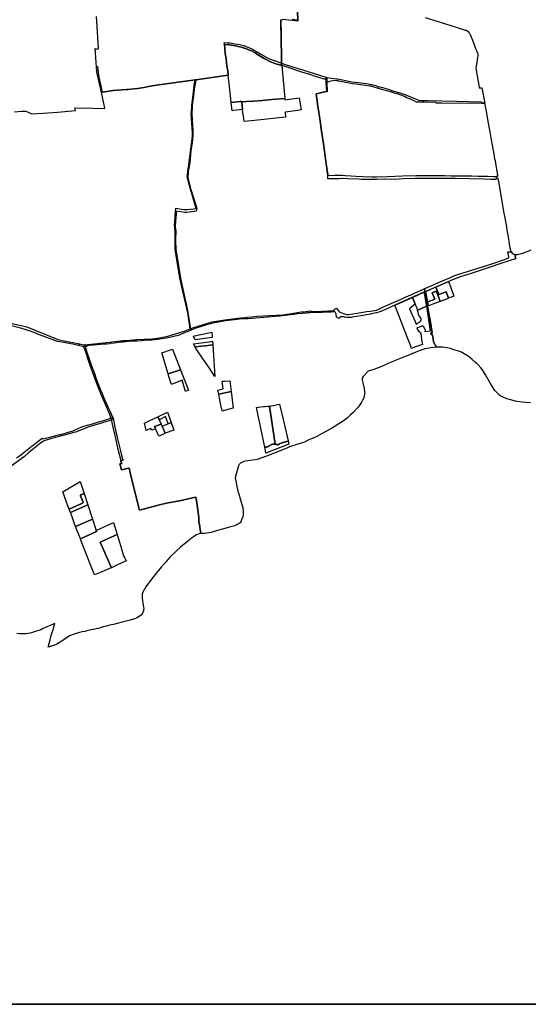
# Model space of a CAD drawing. Header units: metres. Extents: x 578835 to 593571, y 248557 to 255108.
# Tile 11 of 251: x 579718 to 579819, y 249054 to 249251. Entities that reach past the tile are written whole.
import ezdxf

# ---------------------------------------------------------------- set-up
doc = ezdxf.new("R2010")
doc.units = ezdxf.units.M
doc.layers.add('présentation - une seule planche', color=7, linetype='Continuous')

msp = doc.modelspace()

# ---------------------------------------------------------------- linework, layer by layer
at = {"layer": 'présentation - une seule planche'}
for points in [[(580032.17, 249354.95), (579487.34, 249354.95), (579487.34, 249054.38), (580032.17, 249054.38)], [(579812.99, 249219.39), (579813.1, 249218.87), (579813.14, 249218.87), (579813.28, 249218.2), (579813.51, 249216.73), (579814.18, 249212.64), (579814.47, 249211.35), (579814.77, 249209.59), (579814.87, 249209.03), (579814.9, 249208.57), (579814.99, 249208.22), (579815.16, 249207.19), (579815.34, 249206.1), (579815.51, 249205.03), (579815.6, 249204.76), (579815.69, 249204.58), (579815.85, 249204.41), (579815.99, 249204.29), (579816.22, 249204.15), (579816.48, 249204.08), (579816.61, 249203.19), (579814.08, 249202.38), (579813.06, 249202.04), (579811.73, 249201.59), (579809.54, 249200.87), (579807.55, 249200.19), (579806.84, 249199.98), (579806.61, 249199.91), (579805.31, 249199.53), (579804.52, 249199.23), (579804, 249198.99), (579800.77, 249197.59), (579798.66, 249196.68), (579798.29, 249196.51), (579792.5, 249193.91), (579790.01, 249192.81), (579789.59, 249192.66), (579789.28, 249192.56), (579788.81, 249192.42), (579788.41, 249192.32), (579787.81, 249192.2), (579787.6, 249192.16), (579785.71, 249191.84), (579783.96, 249191.52), (579783.78, 249191.49), (579783.59, 249191.47), (579783.41, 249191.45), (579783.23, 249191.45), (579782.89, 249191.47), (579782.55, 249191.52), (579782.44, 249191.54), (579782.23, 249191.59), (579782.13, 249191.61), (579781.93, 249191.64), (579781.7, 249191.6), (579781.48, 249191.49), (579781.29, 249191.3), (579780.84, 249191.53), (579780.77, 249192.16), (579780.72, 249192.33), (579780.63, 249192.5), (579780.53, 249192.61), (579780.53, 249192.61), (579780.32, 249192.6), (579779.67, 249192.56), (579778.62, 249192.53), (579777.98, 249192.51), (579777.8, 249192.51), (579777.15, 249192.5), (579776.41, 249192.5), (579776.09, 249192.49), (579775.66, 249192.45), (579775.46, 249192.43), (579774.97, 249192.38), (579774.81, 249192.36), (579774.11, 249192.3), (579773.02, 249192.18), (579772.76, 249192.15), (579772.29, 249192.09), (579770, 249191.8), (579769.57, 249191.76), (579768.5, 249191.66), (579767.11, 249191.54), (579763.22, 249191.22), (579761.99, 249191.19), (579760.44, 249190.99), (579759.25, 249190.86), (579758.68, 249190.79), (579756.22, 249190.33), (579755.88, 249190.26), (579755.66, 249190.21), (579755.01, 249190.05), (579754.53, 249189.9), (579754.08, 249189.76), (579753.78, 249189.66), (579753.64, 249189.61), (579752.95, 249189.4), (579751.97, 249189.01), (579751.67, 249189.26), (579751.61, 249189.23), (579751.12, 249192.41), (579749.57, 249199.32), (579748.82, 249203.88), (579748.64, 249205.06), (579748.62, 249205.15), (579748.61, 249206.5), (579748.59, 249207), (579748.61, 249207.94), (579748.63, 249208.66), (579748.51, 249210), (579748.53, 249210.5), (579748.7, 249212.74), (579748.78, 249213.28), (579750.29, 249213.04), (579751.01, 249213.02), (579752.35, 249213.14), (579752.82, 249213.26), (579751.66, 249217.1), (579751.04, 249219.53), (579751.19, 249221.12), (579751.42, 249222.42), (579751.61, 249224.11), (579751.99, 249227.07), (579752.05, 249227.82), (579752.06, 249228.37), (579751.83, 249232.16), (579751.86, 249232.48), (579751.94, 249233.9), (579752.27, 249236.52), (579752.42, 249237.85), (579752.64, 249238.93), (579752.75, 249238.94), (579759.19, 249239.83), (579759.11, 249240.75), (579758.95, 249241.65), (579758.81, 249243.14), (579758.62, 249244.17), (579758.51, 249245.15), (579758.44, 249245.99), (579758.41, 249246.39), (579759.03, 249246.32), (579759.57, 249246.28), (579760.28, 249246.17), (579760.55, 249246.12), (579760.99, 249246.04), (579761.43, 249245.95), (579761.74, 249245.89), (579761.99, 249245.83), (579762.3, 249245.75), (579764.04, 249245.07), (579764.4, 249244.87), (579764.62, 249244.72), (579764.93, 249244.54), (579765.09, 249244.45), (579765.32, 249244.31), (579765.48, 249244.22), (579765.71, 249244.08), (579766.32, 249243.7), (579767.41, 249243.13), (579769.15, 249242.51), (579769.88, 249242.25), (579770.8, 249241.94), (579774.02, 249240.92), (579778.67, 249239.45), (579778.89, 249239.42), (579778.9, 249238.51), (579778.95, 249236.55), (579778.93, 249236.54), (579778.78, 249236.62), (579776.76, 249236.15), (579777.12, 249233.7), (579777.49, 249231.17), (579777.85, 249228.7), (579778.21, 249226.14), (579778.51, 249224.14), (579778.8, 249222.16), (579779.12, 249219.97), (579779.13, 249219.86), (579780.42, 249219.9), (579781.17, 249219.92), (579782.04, 249219.87), (579782.55, 249219.84), (579783.77, 249219.75), (579784.7, 249219.69), (579786.11, 249219.64), (579788.05, 249219.57), (579788.23, 249219.58), (579788.8, 249219.59), (579791, 249219.66), (579794.02, 249219.75), (579796.84, 249219.82), (579797.76, 249219.85), (579797.98, 249219.85), (579799.31, 249219.84), (579800.56, 249219.84), (579802.12, 249219.81), (579802.39, 249219.8), (579803.7, 249219.79), (579805.02, 249219.77), (579806.31, 249219.76), (579807.85, 249219.73), (579809.09, 249219.71), (579810.97, 249219.68), (579812.2, 249219.65), (579812.75, 249219.64), (579812.82, 249219.29)], [(579759.83, 249234.43), (579759.37, 249238.21), (579759.19, 249239.83), (579759.11, 249240.75), (579758.95, 249241.65), (579758.81, 249243.14), (579758.72, 249243.59), (579758.71, 249243.69), (579758.62, 249244.17), (579758.51, 249245.15), (579758.44, 249245.99), (579758.85, 249245.96), (579759.47, 249245.88), (579760.68, 249245.68), (579761.14, 249245.59), (579761.83, 249245.42), (579762.41, 249245.23), (579762.84, 249245.09), (579763.28, 249244.93), (579763.84, 249244.69), (579764.56, 249244.29), (579765.26, 249243.88), (579766.55, 249243.1), (579767.55, 249242.6), (579768.16, 249242.34), (579768.75, 249242.13), (579769.94, 249241.78), (579770.49, 249235.18), (579767.94, 249234.98), (579766, 249234.83), (579764.31, 249234.68), (579762.84, 249234.58), (579761.91, 249234.51), (579761.9, 249234.59), (579761.6, 249234.57)], [(579779.13, 249219.13), (579779.12, 249219.38), (579779.13, 249219.86), (579778.21, 249226.14), (579777.85, 249228.7), (579777.48, 249231.22), (579777.12, 249233.7), (579776.76, 249236.15), (579778.78, 249236.62), (579778.87, 249236.57), (579778.72, 249239.3), (579778.89, 249239.28), (579778.89, 249239.42), (579780.86, 249239.14), (579781.03, 249239.13), (579783.6, 249238.62), (579783.97, 249238.54), (579786.83, 249238.19), (579788.13, 249237.91), (579788.61, 249237.78), (579789.14, 249237.61), (579790.03, 249237.37), (579790.94, 249237.11), (579792.08, 249236.75), (579793.68, 249236.28), (579794.45, 249236.02), (579794.79, 249235.86), (579796.63, 249235.1), (579797.19, 249234.87), (579797.91, 249234.78), (579799.02, 249234.77), (579804.81, 249234.69), (579809.76, 249234.56), (579809.88, 249234.26), (579810.42, 249234.27), (579810.72, 249232.64), (579811.07, 249230.6), (579811.44, 249228.52), (579811.8, 249226.55), (579812.16, 249224.48), (579812.4, 249223.17), (579812.49, 249222.85), (579812.59, 249222.21), (579812.83, 249220.7), (579812.96, 249219.96), (579813.01, 249219.64), (579812.75, 249219.64), (579812.79, 249219.42), (579812.82, 249219.29), (579812.63, 249219.17), (579812.66, 249219.05), (579812.66, 249219.04), (579812.17, 249219.02), (579811.63, 249219.05), (579810.38, 249219.08), (579804.6, 249219.26), (579802.37, 249219.26), (579799.47, 249219.25), (579796.46, 249219.23), (579794.15, 249219.15), (579792.37, 249219.06), (579790.57, 249219.07), (579788.97, 249219.01), (579785.76, 249219.02), (579785.25, 249219.1), (579783.01, 249219.14), (579782.04, 249219.23), (579781.92, 249219.24), (579781.37, 249219.18), (579780.37, 249219.18), (579779.45, 249219.14), (579779.13, 249219.13)], [(579762.08, 249233), (579762.04, 249232.99), (579760.24, 249232.78), (579760.03, 249232.75), (579759.83, 249234.43), (579761.6, 249234.57), (579761.9, 249234.59), (579761.91, 249234.51)], [(579770.49, 249235.18), (579770.52, 249234.9), (579773.37, 249235.36), (579773.75, 249232.91), (579773.12, 249232.82), (579770.56, 249232.44), (579770.64, 249231.48), (579764.46, 249230.79), (579762.4, 249230.63), (579762.34, 249231), (579762.33, 249231.12), (579762.25, 249231.74), (579762.16, 249232.37), (579762.08, 249233), (579761.91, 249234.51), (579762.84, 249234.58), (579764.31, 249234.68), (579766, 249234.83), (579767.94, 249234.98)], [(579802.76, 249196.59), (579801.25, 249196.04), (579800.66, 249197.54), (579800.77, 249197.59), (579803.23, 249198.66), (579803.66, 249197.47), (579804.29, 249195.73), (579803.22, 249195.32)], [(579753.77, 249148.39), (579753.55, 249149.62), (579753.53, 249149.84), (579753.37, 249150.71), (579753.31, 249151.53), (579753.26, 249152.1), (579753.13, 249153.03), (579752.98, 249154.03), (579752.85, 249154.94), (579752.74, 249155.6), (579752.08, 249155.48), (579749.24, 249154.82), (579749.11, 249154.79), (579746.87, 249154.41), (579745.19, 249153.99), (579741.46, 249153.04), (579739.85, 249159.62), (579739.4, 249161.42), (579739.27, 249161.39), (579737.87, 249161.06), (579737.56, 249162.24), (579737.93, 249162.33), (579737.89, 249162.46), (579737.76, 249162.78), (579737.79, 249162.88), (579737.74, 249163.13), (579737.25, 249165.12), (579736.72, 249167.63), (579736.56, 249168.21), (579736.21, 249169.61), (579735.98, 249170.78), (579735.89, 249170.97), (579735.74, 249171.5), (579735.56, 249172.12), (579733.85, 249176.08), (579732.83, 249178.63), (579731.64, 249181.91), (579730.49, 249185.35), (579730.4, 249185.51), (579730.43, 249186.03), (579733.67, 249186.34), (579737.11, 249186.75), (579737.65, 249186.81), (579738.05, 249186.84), (579738.23, 249186.86), (579738.68, 249186.89), (579739.47, 249186.95), (579740.2, 249187), (579740.88, 249187.06), (579743.96, 249187.19), (579744.99, 249187.33), (579745.39, 249187.39), (579747.18, 249187.76), (579747.84, 249187.93), (579750.64, 249188.82), (579751.61, 249189.23), (579751.67, 249189.26), (579751.79, 249189.3), (579752.14, 249189.41), (579754.25, 249190.11), (579756.02, 249190.63), (579758.11, 249190.93), (579758.55, 249190.99), (579761.67, 249191.39), (579761.86, 249191.41), (579763, 249191.53), (579763.91, 249191.62), (579764.97, 249191.73), (579767.52, 249191.88), (579770.07, 249192.04), (579771.42, 249192.21), (579773.76, 249192.61), (579774.46, 249192.61), (579775.54, 249192.79), (579776.45, 249192.71), (579777.91, 249192.75), (579778.24, 249192.76), (579778.86, 249192.77), (579779.23, 249192.79), (579780.15, 249192.88), (579780.21, 249192.89), (579780.25, 249192.91), (579780.31, 249192.97), (579780.35, 249193.02), (579780.38, 249193.06), (579780.84, 249193.35), (579780.96, 249193.12), (579781.27, 249192.74), (579781.33, 249192.68), (579781.35, 249192.66), (579781.37, 249192.64), (579781.37, 249192.64), (579781.45, 249192.59), (579781.58, 249192.52), (579781.67, 249192.49), (579782.4, 249192.2), (579782.65, 249192.14), (579782.92, 249192.1), (579783.2, 249192.11), (579784.95, 249192.37), (579786.88, 249192.66), (579787.63, 249192.77), (579788, 249192.83), (579788.79, 249192.97), (579789.83, 249193.43), (579790.23, 249193.62), (579791.72, 249194.27), (579793.63, 249195.1), (579794.24, 249195.37), (579794.29, 249195.39), (579796.16, 249196.21), (579796.38, 249196.31), (579798.34, 249197.19), (579798.54, 249196.62), (579799.03, 249193.77), (579799.3, 249192.3), (579799.52, 249190.94), (579799.92, 249188.43), (579799.89, 249188.37), (579799.76, 249188.42), (579799.67, 249188.23), (579799.99, 249188.05), (579800.07, 249187.52), (579800.08, 249187.49), (579800.11, 249187.34), (579800.13, 249187.26), (579800.22, 249186.64), (579800.82, 249185.59), (579799.68, 249185.41), (579798.5, 249185.2), (579797.02, 249184.7), (579794.73, 249183.79), (579791.74, 249182.56), (579789.99, 249181.78), (579788.27, 249181.11), (579787.15, 249180.74), (579786.14, 249179.67), (579785.96, 249179.36), (579785.94, 249179.18), (579785.95, 249178.94), (579786.2, 249177.93), (579786.37, 249177.3), (579786.44, 249176.74), (579786.46, 249176.44), (579786.42, 249176.32), (579786.34, 249175.73), (579786.23, 249175.32), (579786.12, 249175.08), (579785.85, 249174.56), (579785.37, 249173.87), (579785.13, 249173.6), (579784.13, 249172.52), (579783.65, 249172.04), (579783.03, 249171.47), (579782.36, 249170.92), (579781.31, 249170.26), (579779.82, 249169.35), (579778.42, 249168.56), (579776.75, 249167.69), (579775.33, 249167.03), (579774.43, 249166.61), (579773.97, 249166.48), (579773.12, 249166.17), (579771.47, 249165.65), (579771.08, 249165.44), (579770.25, 249165.12), (579766.87, 249163.83), (579765.9, 249163.47), (579764.98, 249163.14), (579764.6, 249163.06), (579762.59, 249162.83), (579762.3, 249162.72), (579761.9, 249162.56), (579761.75, 249162.47), (579761.56, 249162.28), (579761.4, 249162.11), (579761.26, 249161.86), (579760.66, 249159.76), (579760.62, 249159.44), (579760.7, 249158.92), (579760.84, 249158.05), (579761.15, 249156.8), (579761.32, 249156.3), (579761.66, 249155.09), (579761.94, 249154.16), (579762.1, 249153.58), (579762.19, 249152.72), (579762.22, 249152.11), (579762.12, 249151.7), (579761.89, 249151.1), (579761.72, 249150.7), (579761.59, 249150.49), (579761.4, 249150.35), (579760.88, 249150.06), (579760.66, 249149.97), (579760.47, 249149.9), (579759.96, 249149.76), (579758.97, 249149.47), (579756.57, 249148.82), (579755.78, 249148.57), (579755.4, 249148.51), (579754.44, 249148.37), (579754.09, 249148.38)], [(579798.78, 249193.73), (579797.2, 249192.99), (579797.04, 249192.93), (579796.92, 249193.3), (579796.46, 249194.35), (579796.04, 249195.5), (579798.29, 249196.51), (579798.44, 249195.62), (579798.52, 249195.16)], [(579801.54, 249194.69), (579801.24, 249195.45), (579800.74, 249196.72), (579799.92, 249196.4), (579800.45, 249195.11), (579799.04, 249194.58), (579798.66, 249196.68), (579800.42, 249197.44), (579800.66, 249197.54), (579801.25, 249196.04), (579802.76, 249196.59), (579803.22, 249195.32), (579802.83, 249195.17)], [(579800.66, 249197.54), (579801.25, 249196.04), (579802.76, 249196.59), (579803.22, 249195.32), (579802.83, 249195.17), (579801.54, 249194.69), (579801.24, 249195.45), (579800.74, 249196.72), (579799.92, 249196.4), (579800.45, 249195.11), (579799.04, 249194.58), (579798.66, 249196.68), (579800.42, 249197.44)], [(579799.04, 249194.58), (579800.45, 249195.11), (579799.92, 249196.4), (579800.74, 249196.72), (579801.24, 249195.45), (579801.54, 249194.69), (579800.63, 249194.36), (579799.18, 249193.81)], [(579798.78, 249193.73), (579799.57, 249188.78), (579798.56, 249188.65), (579798.55, 249188.64), (579798.59, 249188.93), (579798.18, 249189.66), (579798.07, 249189.84), (579797.02, 249189.44), (579796.9, 249189.39), (579797.02, 249189.07), (579797.13, 249188.88), (579797.64, 249188.49), (579797.68, 249188.29), (579797.65, 249188.28), (579797.9, 249186.62), (579797.99, 249186.08), (579797.82, 249186.04), (579796.4, 249185.56), (579795.82, 249185.32), (579795.69, 249185.75), (579795.03, 249187.42), (579792.5, 249193.91), (579796.04, 249195.5), (579796.46, 249194.35), (579796.56, 249194.13), (579795.97, 249193.65), (579795.43, 249193.23), (579795.93, 249192.03), (579796.56, 249190.71), (579796.76, 249190.18), (579796.83, 249190.11), (579796.9, 249190.21), (579797.03, 249190.32), (579797.38, 249190.56), (579797.61, 249190.74), (579797.72, 249190.95), (579797.71, 249191.26), (579797.57, 249191.52), (579797.44, 249191.72), (579797.28, 249191.91), (579797.13, 249192.46), (579797.04, 249192.93), (579797.2, 249192.99), (579798.78, 249193.73)], [(579755.93, 249188.54), (579756.01, 249187.51), (579752.58, 249187.05), (579752.26, 249187.74), (579752.48, 249187.79)], [(579756.06, 249186.73), (579756.11, 249186), (579754.61, 249185.82), (579753.82, 249185.74), (579752.6, 249185.64), (579752.28, 249186.21), (579755.89, 249186.72)], [(579748.11, 249185.14), (579749.71, 249181.01), (579747.23, 249180.21), (579745.93, 249184.45), (579747.88, 249185.07)], [(579756.11, 249186), (579756.56, 249179.7), (579755.5, 249181.39), (579754.1, 249183.35), (579753.2, 249184.64), (579752.63, 249185.59), (579752.6, 249185.64), (579753.82, 249185.74), (579754.61, 249185.82)], [(579750.29, 249179.51), (579751.27, 249176.97), (579750.7, 249176.74), (579750.01, 249178.97), (579747.9, 249178.13), (579747.38, 249179.71), (579747.23, 249180.21), (579749.71, 249181.01)], [(579759.54, 249178.81), (579759.79, 249176.7), (579757.34, 249176.16), (579757.34, 249176.18), (579757.13, 249176.97), (579758.2, 249177.23), (579757.98, 249178.8), (579758.01, 249178.8), (579758.54, 249178.8)], [(579759.79, 249176.7), (579760.19, 249173.36), (579759.12, 249173.12), (579758.09, 249172.78), (579757.81, 249173.58), (579757.66, 249174.38), (579757.49, 249175.38), (579757.34, 249176.16)], [(579767.46, 249173.79), (579768.57, 249166.18), (579768.47, 249166.18), (579768.4, 249166.19), (579768.26, 249166.19), (579768.19, 249166.19), (579768.12, 249166.18), (579768.04, 249166.17), (579767.97, 249166.15), (579767.9, 249166.13), (579767.83, 249166.1), (579767.76, 249166.08), (579767.59, 249165.99), (579767.43, 249165.88), (579767.35, 249165.83), (579767.3, 249165.8), (579767.19, 249165.74), (579767.07, 249165.69), (579767.01, 249165.67), (579766.87, 249165.62), (579766.8, 249165.61), (579766.73, 249165.59), (579766.69, 249165.59), (579766.61, 249165.6), (579766.5, 249165.62), (579765.17, 249171.95), (579764.85, 249173.52), (579765.64, 249173.63), (579766.23, 249173.72), (579766.53, 249173.74), (579767.12, 249173.77)], [(579769.45, 249174.17), (579770.19, 249171.09), (579771.19, 249166.85), (579771.07, 249166.81), (579770.7, 249166.69), (579770.6, 249166.65), (579770.18, 249166.52), (579770.12, 249166.5), (579769.98, 249166.46), (579769.86, 249166.42), (579769.8, 249166.4), (579769.6, 249166.31), (579769.54, 249166.29), (579769.44, 249166.26), (579769.38, 249166.23), (579769.34, 249166.2), (579769.31, 249166.16), (579769.29, 249166.11), (579769.28, 249166.08), (579769.27, 249166.07), (579769.25, 249166.05), (579769.23, 249166.04), (579769.21, 249166.04), (579769.17, 249166.03), (579769.14, 249166.03), (579769.08, 249166.05), (579768.96, 249166.1), (579768.9, 249166.13), (579768.84, 249166.15), (579768.77, 249166.16), (579768.57, 249166.18), (579767.46, 249173.79), (579767.51, 249173.79), (579767.86, 249173.83)], [(579745.81, 249170.18), (579744.5, 249169.69), (579744.69, 249169.27), (579743.93, 249168.98), (579743.76, 249169.33), (579742.85, 249168.9), (579742.48, 249170.37), (579743.01, 249170.62), (579743.54, 249170.89), (579745.03, 249171.61), (579745.14, 249171.66)], [(579747.07, 249172.61), (579747.8, 249170.49), (579747.22, 249170.26), (579746.71, 249171.73), (579745.4, 249171.08), (579745.14, 249171.66)], [(579745.81, 249170.18), (579746.64, 249168.36), (579746.14, 249168.15), (579745.93, 249168.06), (579745.58, 249167.88), (579745.37, 249167.76), (579744.5, 249169.69)], [(579747.8, 249170.49), (579748.33, 249168.97), (579746.64, 249168.36), (579745.99, 249169.78)], [(579771.34, 249166.2), (579766.75, 249164.42), (579766.5, 249165.62), (579766.61, 249165.6), (579766.69, 249165.59), (579766.73, 249165.59), (579766.8, 249165.61), (579766.87, 249165.62), (579767.01, 249165.67), (579767.07, 249165.69), (579767.19, 249165.74), (579767.3, 249165.8), (579767.35, 249165.83), (579767.43, 249165.88), (579767.59, 249165.99), (579767.76, 249166.08), (579767.83, 249166.1), (579767.9, 249166.13), (579767.97, 249166.15), (579768.04, 249166.17), (579768.12, 249166.18), (579768.19, 249166.19), (579768.26, 249166.19), (579768.4, 249166.19), (579768.47, 249166.18), (579768.77, 249166.16), (579768.84, 249166.15), (579768.9, 249166.13), (579768.96, 249166.1), (579769.08, 249166.05), (579769.14, 249166.03), (579769.17, 249166.03), (579769.21, 249166.04), (579769.23, 249166.04), (579769.25, 249166.05), (579769.28, 249166.08), (579769.29, 249166.11), (579769.31, 249166.16), (579769.34, 249166.2), (579769.38, 249166.23), (579769.44, 249166.26), (579769.54, 249166.29), (579769.6, 249166.31), (579769.8, 249166.4), (579769.86, 249166.42), (579769.98, 249166.46), (579770.12, 249166.5), (579770.18, 249166.52), (579770.6, 249166.65), (579770.7, 249166.69), (579771.07, 249166.81), (579771.19, 249166.85)], [(579730.26, 249154.61), (579730.26, 249154.55), (579730.12, 249154.39), (579727.46, 249153.19), (579726.72, 249155.13), (579726.43, 249155.94), (579726.16, 249156.65), (579729.65, 249158.71), (579729.78, 249158.33), (579730.43, 249156.32), (579729.88, 249156.12), (579729.73, 249156.03), (579729.69, 249155.97), (579729.69, 249155.9), (579729.71, 249155.83), (579729.83, 249155.56)], [(579731.16, 249154.11), (579727.7, 249152.55), (579727.46, 249153.19), (579730.12, 249154.39), (579730.26, 249154.55), (579730.26, 249154.61), (579729.83, 249155.56), (579729.71, 249155.83), (579729.69, 249155.9), (579729.69, 249155.97), (579729.73, 249156.03), (579729.88, 249156.12), (579730.43, 249156.32)], [(579731.16, 249154.11), (579732.11, 249151.22), (579728.74, 249149.76), (579728.46, 249150.51), (579728.03, 249151.68), (579727.7, 249152.55)], [(579732.11, 249151.22), (579732.84, 249148.97), (579732.91, 249148.77), (579729.68, 249147.29), (579728.74, 249149.76)], [(579736.28, 249150.57), (579737.02, 249148.16), (579733.66, 249146.66), (579735.88, 249141.53), (579735.82, 249141.49), (579733.53, 249140.53), (579732.49, 249140.1), (579731.57, 249142.41), (579729.78, 249147.01), (579729.68, 249147.29), (579732.91, 249148.77), (579732.84, 249148.97)], [(579737.88, 249145.3), (579738.25, 249144.08), (579738.38, 249143.75), (579738.56, 249143.43), (579738.67, 249143.2), (579738.8, 249143.01), (579738.89, 249142.93), (579738.55, 249142.76), (579737.11, 249142.12), (579735.88, 249141.53), (579733.66, 249146.66), (579737.02, 249148.16), (579737.48, 249146.66)]]:
    msp.add_lwpolyline(points, close=True, dxfattribs=at)
at = {"layer": 'présentation - une seule planche', "ltscale": 0.4}
msp.add_lwpolyline([(579487.34, 249354.95), (580032.17, 249354.95), (580032.17, 249054.38), (579487.34, 249054.38)], close=True, dxfattribs=at)
at = {"layer": 'présentation - une seule planche'}
for points in [[(579772.95, 249254.17), (579773.11, 249250.89), (579773.12, 249250.64), (579770.62, 249250.91), (579770.37, 249250.94), (579770.13, 249250.92), (579769.95, 249250.89), (579769.73, 249250.81), (579769.76, 249247.99), (579769.8, 249246.78), (579769.85, 249243.75), (579769.88, 249242.25), (579769.88, 249242.06), (579769.96, 249241.78), (579768.75, 249242.13), (579768.16, 249242.34), (579767.55, 249242.6), (579766.55, 249243.1), (579765.26, 249243.88), (579764.56, 249244.29), (579763.84, 249244.69), (579763.28, 249244.93), (579762.84, 249245.09), (579761.83, 249245.42), (579761.14, 249245.59), (579760.68, 249245.68), (579759.47, 249245.88), (579758.44, 249245.99), (579758.62, 249244.17), (579758.81, 249243.14), (579758.95, 249241.65), (579759.11, 249240.75), (579759.19, 249239.83), (579759.19, 249239.83), (579752.75, 249238.94), (579752.64, 249238.93), (579748.3, 249238.34), (579745.36, 249237.93), (579745.28, 249237.91), (579743.64, 249237.67), (579742.45, 249237.42), (579741.06, 249237.18), (579739.17, 249237.01), (579738.92, 249237.01), (579736.24, 249236.79), (579734.1, 249236.45), (579733.87, 249236.41), (579732.98, 249240.5), (579732.78, 249243.34), (579732.73, 249244.41), (579732.64, 249244.98), (579732.63, 249245.17), (579732.79, 249245.12), (579732.91, 249245.11), (579733.19, 249245.04), (579733.31, 249245.16), (579733.05, 249249.55), (579732.93, 249251.54)], [(579771.97, 249251.01), (579773.11, 249250.89), (579772.95, 249254.17)], [(579798.57, 249251.34), (579801.14, 249250.55), (579804.96, 249249.36), (579806.55, 249248.87), (579806.65, 249248.84), (579806.72, 249248.81), (579806.81, 249248.77), (579806.89, 249248.72), (579806.97, 249248.68), (579807.04, 249248.62), (579807.21, 249248.46), (579807.29, 249248.37), (579807.34, 249248.31), (579807.4, 249248.22), (579807.45, 249248.13), (579807.49, 249248.04), (579807.52, 249247.96), (579808.11, 249246.49), (579808.62, 249245.18), (579808.78, 249244.81), (579808.87, 249244.55), (579808.96, 249244.26), (579809.03, 249244), (579809.04, 249243.83), (579809.03, 249243.7), (579809.01, 249243.48), (579808.98, 249243.23), (579808.95, 249243.04), (579808.9, 249242.74), (579808.67, 249241.36), (579808.82, 249240.45), (579809.25, 249237.84), (579809.33, 249237.34), (579809.62, 249237.33), (579809.87, 249237.33), (579810.44, 249234.28), (579810.14, 249234.26), (579809.88, 249234.26), (579807.18, 249234.17), (579801.84, 249234.25), (579800.75, 249234.26), (579800.74, 249234.36), (579800.72, 249234.41), (579800.69, 249234.42), (579798.3, 249234.46), (579796.97, 249234.49), (579796.82, 249234.49), (579796.34, 249234.74), (579795.64, 249235.05), (579795.23, 249235.22), (579794.73, 249235.42), (579794.41, 249235.59), (579793.91, 249235.8), (579793.41, 249235.98), (579793.01, 249236.1), (579792.54, 249236.22), (579792.09, 249236.37), (579791.34, 249236.61), (579790.88, 249236.75), (579789.89, 249237.02), (579789.1, 249237.24), (579788.93, 249237.29), (579787.93, 249237.59), (579787.76, 249237.63), (579787.5, 249237.68), (579786.61, 249237.81), (579785.64, 249237.95), (579784.72, 249238.04), (579784.02, 249238.12), (579783.36, 249238.26), (579782.37, 249238.47), (579781.97, 249238.55), (579781.3, 249238.67), (579781.17, 249238.7), (579780.83, 249238.73), (579780.48, 249238.79), (579779.38, 249238.61), (579779.3, 249238.47), (579778.9, 249238.51), (579778.89, 249239.28), (579778.72, 249239.3), (579778.74, 249238.99), (579778.74, 249238.95), (579778.61, 249238.97), (579778.38, 249239.09), (579777.52, 249239.31), (579776.41, 249239.67), (579775.7, 249239.9), (579773.93, 249240.46), (579770.77, 249241.49), (579769.96, 249241.78), (579769.88, 249242.06), (579769.88, 249242.25), (579769.85, 249243.75), (579769.8, 249246.78), (579769.73, 249250.81), (579769.75, 249250.99)], [(579734.1, 249236.45), (579733.42, 249239.49), (579733.3, 249240.4)], [(579716.53, 249232.53), (579717.95, 249232.64), (579718.8, 249232.7), (579719.37, 249232.43), (579719.92, 249232.16), (579722.25, 249232.27), (579725.12, 249232.5), (579728.69, 249232.79), (579728.58, 249233.35), (579728.58, 249233.35), (579728.58, 249233.35), (579732.16, 249233.26), (579734.54, 249233.19), (579734.54, 249233.19), (579734.54, 249233.19), (579734.54, 249233.19), (579734.54, 249233.19), (579734.54, 249233.19), (579734.54, 249233.22), (579734.49, 249233.58), (579733.87, 249236.41), (579734.1, 249236.45), (579736.24, 249236.79), (579738.92, 249237.01), (579739.17, 249237.01), (579741.03, 249237.18), (579741.06, 249237.18), (579741.11, 249237.19), (579742.45, 249237.42), (579743.64, 249237.67), (579745.21, 249237.9), (579745.28, 249237.91), (579745.36, 249237.93), (579748.3, 249238.34), (579752.64, 249238.93), (579752.75, 249238.94), (579752.61, 249238.03), (579752.44, 249237.14), (579752.32, 249236.23), (579752.03, 249233.83), (579751.92, 249232.13), (579752.11, 249228.74), (579752.13, 249228.38), (579752.13, 249227.82), (579752, 249226.36), (579751.77, 249224.73), (579751.56, 249222.44), (579751.32, 249221.2), (579751.3, 249221.12), (579751.18, 249220.41), (579751.17, 249219.46), (579751.2, 249219.16), (579751.63, 249217.56), (579751.76, 249217.04), (579752.97, 249213.31), (579752.82, 249212.69), (579750.96, 249212.44), (579750.59, 249212.45), (579748.88, 249212.71), (579748.68, 249210.81), (579748.64, 249209.61), (579748.72, 249208.78), (579748.68, 249206.99), (579748.75, 249204.98), (579748.93, 249203.83), (579749.65, 249199.3), (579749.66, 249199.24), (579750.88, 249193.88), (579751.11, 249192.85), (579751.67, 249189.26), (579751.97, 249189.01), (579751.15, 249188.68), (579751.06, 249188.64), (579750.97, 249188.61), (579750.59, 249188.47), (579749.22, 249187.9), (579747.21, 249187.43), (579745.17, 249187.12), (579743.98, 249186.93), (579743.16, 249186.94), (579743.15, 249186.94), (579741.9, 249186.82), (579741, 249186.74), (579740.56, 249186.74), (579740.25, 249186.74), (579739.41, 249186.68), (579738.79, 249186.62), (579738.37, 249186.59), (579738.25, 249186.58), (579737.97, 249186.55), (579737.38, 249186.48), (579736.46, 249186.38), (579735.66, 249186.26), (579735.47, 249186.24), (579735, 249186.19), (579734.3, 249186.13), (579733.73, 249186.08), (579732.37, 249185.95), (579731.4, 249185.86), (579731.1, 249185.82), (579730.96, 249185.77), (579730.84, 249185.71), (579730.43, 249186.03), (579730.4, 249185.51), (579730.2, 249185.67), (579729.51, 249185.82), (579729.58, 249185.97), (579729.37, 249186.04), (579729.27, 249185.91), (579728.15, 249186.15), (579725.92, 249186.53), (579725.61, 249186.59), (579725.13, 249186.72), (579723.55, 249187.26), (579721.49, 249188.01), (579720.43, 249188.48), (579719.29, 249188.87), (579718.83, 249189.05), (579718.02, 249189.27), (579715.69, 249189.87)], [(579819.56, 249174.45), (579817.82, 249174.57), (579816.87, 249174.74), (579816.56, 249174.81), (579815.41, 249175.13), (579815.07, 249175.2), (579814.73, 249175.3), (579813.67, 249175.8), (579813.47, 249175.94), (579813.2, 249176.15), (579812.48, 249176.93), (579812.31, 249177.13), (579811.89, 249177.79), (579811.64, 249178.2), (579811.38, 249178.61), (579810.86, 249179.57), (579810.58, 249180.05), (579810.01, 249181.02), (579809.68, 249181.43), (579809.04, 249182.11), (579808.84, 249182.29), (579808.58, 249182.52), (579807.91, 249183.09), (579807.54, 249183.41), (579807.31, 249183.61), (579806.69, 249184.02), (579805.98, 249184.46), (579805.81, 249184.55), (579805.25, 249184.74), (579804.29, 249185.05), (579803.57, 249185.27), (579802.89, 249185.44), (579802.02, 249185.56), (579801.56, 249185.59), (579800.82, 249185.59), (579800.22, 249186.64), (579800.13, 249187.26), (579800.08, 249187.49), (579800.07, 249187.52), (579799.99, 249188.05), (579799.67, 249188.23), (579799.76, 249188.42), (579799.89, 249188.37), (579799.92, 249188.43), (579799.52, 249190.94), (579799.3, 249192.3), (579799.03, 249193.77), (579798.54, 249196.62), (579798.34, 249197.19), (579801.98, 249198.79), (579803.57, 249199.49), (579804.29, 249199.81), (579804.64, 249199.95), (579808.65, 249201.2), (579810.47, 249201.74), (579812.08, 249202.29), (579814.38, 249203.06), (579814.87, 249203.24), (579815.13, 249203.33), (579815.17, 249203.37), (579815.21, 249203.47), (579815.23, 249203.54), (579815.22, 249203.59), (579815.05, 249204.6), (579815.67, 249204.62), (579815.85, 249204.41), (579815.99, 249204.29), (579816.22, 249204.15), (579816.48, 249204.08), (579816.75, 249204.06), (579817.02, 249204.08), (579817.54, 249204.22), (579818.23, 249204.42), (579819.08, 249204.73), (579819.73, 249204.98)], [(579715.1, 249190.46), (579718.98, 249189.59), (579724.71, 249187.26), (579725.2, 249187.06), (579726.43, 249186.82), (579729.52, 249186.2), (579729.71, 249186.17), (579729.74, 249186.17), (579730.43, 249186.03), (579730.84, 249185.71), (579730.74, 249185.61), (579730.7, 249185.51), (579730.7, 249185.39), (579731.79, 249182.21), (579732.02, 249181.52), (579732.61, 249179.96), (579732.65, 249179.83), (579732.87, 249179.26), (579733.2, 249178.38), (579733.65, 249177.2), (579733.89, 249176.62), (579734.38, 249175.47), (579734.84, 249174.38), (579735.24, 249173.5), (579735.61, 249172.69), (579736.04, 249171.73), (579736.15, 249171.55), (579736.25, 249171.44), (579735.89, 249170.97), (579735.89, 249170.97), (579734.47, 249170.57), (579733.42, 249170.26), (579731.83, 249169.77), (579731.18, 249169.56), (579730.88, 249169.45), (579728.69, 249168.62), (579728.32, 249168.52), (579727.68, 249168.32), (579725.92, 249167.85), (579724.66, 249167.52), (579723.73, 249167.28), (579723.02, 249167.08), (579722.46, 249166.87), (579722.23, 249166.75), (579721.72, 249166.38), (579720.37, 249165.3), (579719.3, 249164.45), (579718.51, 249163.76), (579715.87, 249161.83)], [(579716.95, 249163.44), (579717.72, 249164.03), (579718.55, 249164.65), (579718.71, 249164.78), (579719.38, 249165.31), (579720.03, 249165.84), (579720.25, 249166.01), (579720.94, 249166.52), (579722.05, 249167.39), (579722.23, 249167.24), (579722.75, 249167.36), (579723.68, 249167.6), (579723.79, 249167.63), (579725.55, 249168.1), (579726.01, 249168.22), (579727.97, 249168.79), (579728.19, 249168.86), (579728.37, 249168.93), (579730.14, 249169.69), (579731.64, 249170.09), (579733.17, 249170.58), (579735.45, 249171.23), (579735.59, 249171.31), (579735.7, 249171.42), (579735.74, 249171.5), (579736.25, 249171.44), (579736.33, 249170.98), (579736.4, 249170.38), (579736.49, 249169.91), (579736.78, 249168.68), (579736.94, 249167.95), (579737.12, 249167.26), (579737.61, 249165.14), (579737.96, 249163.75), (579738, 249163.54), (579738.06, 249163.34), (579738.17, 249163.2), (579738.32, 249163.09), (579737.76, 249162.78), (579737.89, 249162.46), (579737.93, 249162.33), (579737.56, 249162.24), (579737.87, 249161.06), (579739.27, 249161.39), (579739.4, 249161.42), (579739.85, 249159.62), (579741.46, 249153.04), (579745.19, 249153.99), (579746.87, 249154.41), (579749.11, 249154.79), (579749.24, 249154.82), (579752.07, 249155.48), (579752.74, 249155.6), (579752.85, 249154.94), (579752.98, 249154.03), (579753.13, 249153.03), (579753.26, 249152.1), (579753.31, 249151.53), (579753.37, 249150.71), (579753.53, 249149.84), (579753.55, 249149.62), (579753.77, 249148.39), (579753.52, 249148.34), (579752.88, 249148.08), (579752.56, 249147.9), (579752.2, 249147.65), (579751.63, 249147.25), (579751.38, 249147.05), (579750.98, 249146.73), (579750.38, 249146.23), (579750.06, 249145.95), (579749.69, 249145.62), (579748.91, 249144.9), (579748.5, 249144.53), (579747.86, 249143.97), (579747.57, 249143.67), (579746.52, 249142.43), (579745.81, 249141.64), (579745.28, 249140.96), (579745.17, 249140.83), (579744.64, 249140.21), (579744.33, 249139.85), (579743.48, 249138.7), (579743.3, 249138.44), (579742.78, 249137.73), (579742.61, 249137.48), (579742.45, 249137.19), (579742.34, 249137.03), (579742.19, 249136.63), (579742.04, 249136.22), (579742.01, 249135.99), (579742.02, 249135.55), (579742.09, 249134.93), (579742.15, 249134.54), (579742.2, 249134.14), (579742.34, 249133.35), (579742.32, 249133.17), (579742.3, 249133.1), (579742.26, 249132.9), (579742.09, 249132.43), (579741.83, 249132.09), (579741.64, 249131.92), (579741.1, 249131.62), (579740.71, 249131.39), (579740.32, 249131.23), (579739.63, 249131.04), (579738.86, 249130.85), (579738.01, 249130.63), (579737.04, 249130.39), (579736.27, 249130.21), (579735.52, 249130.04), (579735.17, 249129.94), (579734.26, 249129.71), (579733.84, 249129.59), (579733.44, 249129.49), (579732.57, 249129.26), (579732.21, 249129.18), (579731.84, 249129.1), (579730.96, 249128.9), (579730.61, 249128.81), (579730.06, 249128.72), (579729.8, 249128.67), (579729.48, 249128.61), (579729.05, 249128.49), (579728.03, 249128.13), (579727.71, 249128.01), (579727.59, 249127.96), (579727.42, 249127.87), (579726.71, 249127.37), (579726.19, 249126.98), (579725.33, 249126.47), (579725, 249126.3), (579724.71, 249126.17), (579723.91, 249125.89), (579723.23, 249125.66), (579723.64, 249127.15), (579723.81, 249127.8), (579724.22, 249129.19), (579724.42, 249129.92), (579724.55, 249130.38), (579723.67, 249130), (579723.33, 249129.86), (579722.98, 249129.7), (579722.14, 249129.34), (579721.76, 249129.15), (579721.41, 249129.03), (579720.47, 249128.7), (579720.09, 249128.6), (579719.66, 249128.49), (579719.17, 249128.39), (579718.76, 249128.34), (579718.3, 249128.31), (579717.92, 249128.31), (579717.6, 249128.31), (579716.97, 249128.4)]]:
    msp.add_lwpolyline(points, dxfattribs=at)
at = {"layer": 'présentation - une seule planche', "flags": 128}
for points in [[(579733.3, 249240.4), (579733.17, 249241.65)], [(579769.88, 249242.25), (579769.88, 249242.06), (579769.94, 249241.78)], [(579816.61, 249203.19), (579816.48, 249204.08)]]:
    msp.add_lwpolyline(points, dxfattribs=at)

doc.saveas('drawing.dxf')
